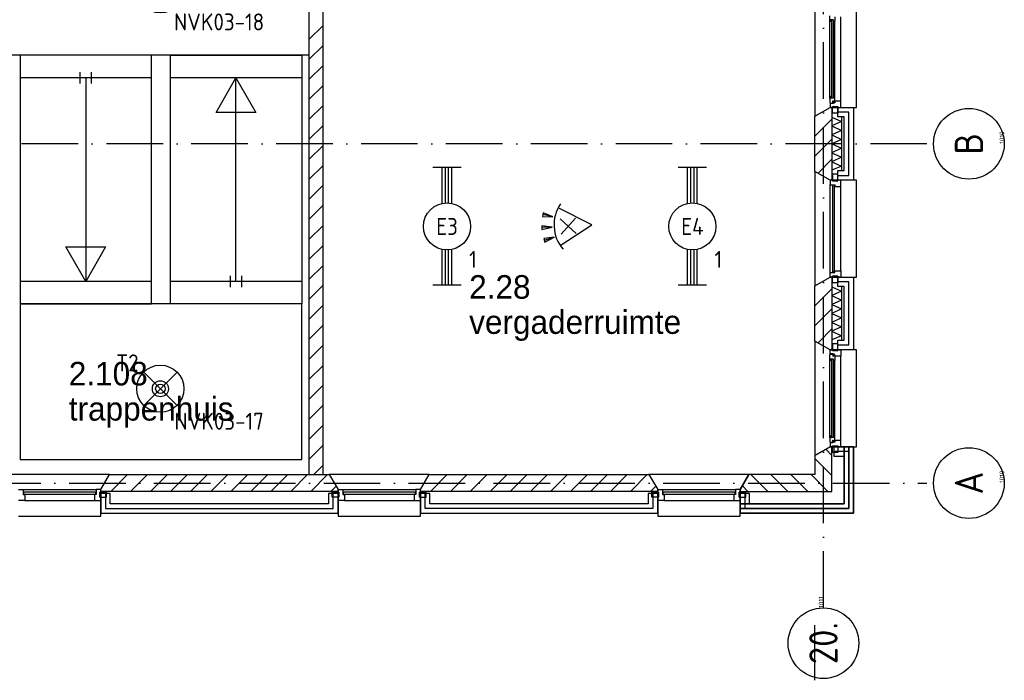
# Model space of a CAD drawing. Header units: millimetres. Extents: x -6587 to 112313, y 244 to 84344.
# Tile 33 of 63: x 75675 to 86117, y 7214 to 14224. Entities that reach past the tile are written whole.
import ezdxf
from ezdxf.enums import TextEntityAlignment as Align

# ---------------------------------------------------------------- set-up
doc = ezdxf.new("R2010")
doc.units = ezdxf.units.MM
doc.header["$LTSCALE"] = 100
doc.linetypes.add('DASHDOT', pattern=[9, 6, -1.5, 0, -1.5])
doc.layers.get('0').update_dxf_attribs({"color": 9, "linetype": 'CONTINUOUS'})
for name, color, linetype in [('AL$1----_ALGEMEEN', 7, 'CONTINUOUS'), ('AL$7----_STRAMIEN', 1, 'DASHDOT'), ('AL21----_BUITENWAND', 4, 'CONTINUOUS'), ('AL21K---_ISOLATIE', 1, 'CONTINUOUS'), ('AL24----_TRAPPEN', 7, 'CONTINUOUS'), ('AL28----_KONSTRUKTIE', 3, 'CONTINUOUS'), ('AL31----_BUITENKOZ', 7, 'CONTINUOUS'), ('AL32----_BINNENKOZ', 7, 'CONTINUOUS'), ('ALL-----_REFLIJNEN', 8, 'CONTINUOUS'), ('ALN-----_BLOCKNAAM', 2, 'CONTINUOUS'), ('ALXA3---_VOLZWART', 14, 'CONTINUOUS'), ('ALXAB---_PREFABBETON', 1, 'CONTINUOUS'), ('BOUW', 8, 'CONTINUOUS'), ('EB63101-_ATTRIB', 2, 'CONTINUOUS'), ('EB63501-_ATTRIB', 2, 'CONTINUOUS'), ('EL63101-_LICHT-ARM', 3, 'CONTINUOUS'), ('EL63102-_LICHT-SCH', 3, 'CONTINUOUS'), ('EL63501-_NOODVRL-ARM', 3, 'CONTINUOUS'), ('LIJN025', 10, 'CONTINUOUS')]:
    doc.layers.add(name, color=color, linetype=linetype)
doc.styles.add('1_8', font='iso', dxfattribs={"width": 0.7, "height": 1.8})
doc.styles.add('BURO-025', font='BUROFONT.shx', dxfattribs={"height": 250})
doc.styles.get("Standard").update_dxf_attribs({"font": 'iso.shx'})

# ---------------------------------------------------------------- blocks, each defined once
blk = doc.blocks.new('EJ3T20')
at = {"color": 0}
for p, q in [((-6.25, -1.5), (-6.25, 1.5)), ((6.25, -1.5), (6.25, 1.5)), ((-6.25, 0.52), (-2.44, 0.52)), ((-6.25, 0.17), (-2.49, 0.17)), ((2.44, 0.52), (6.25, 0.52)), ((2.49, 0.17), (6.25, 0.17)), ((-6.25, -0.17), (-2.49, -0.17)), ((-6.25, -0.52), (-2.44, -0.52)), ((2.44, -0.52), (6.25, -0.52)), ((2.49, -0.17), (6.25, -0.17))]:
    blk.add_line(p, q, dxfattribs=at)
blk.add_circle((0, 0), 2.5, dxfattribs=at)
at = {"color": 6, "style": '1_8'}
for tag, flags, p in [('SCHAK', 8, (3.5, 2.75)), ('A_CODE', 8, (0, 0)), ('GROEP', 8, (-3.5, -2.75)), ('KAST', 9, (3.5, -2.75))]:
    blk.add_attdef(tag, text='', height=1.8, dxfattribs=dict(at, flags=flags)).set_placement(p, align=Align.MIDDLE)
blk = doc.blocks.new('ES652116')
for p, q in [((1.56, 1.09), (2.62, 1.37)), ((-0.81, -0.81), (0.81, 0.81)), ((0.81, -0.81), (-0.81, 0.81)), ((1.7, 0), (2.8, 0)), ((1.56, -1.09), (2.62, -1.37))]:
    blk.add_line(p, q)
blk.add_lwpolyline([(0.96, 2), (-2.5, 0), (0.96, -2)])
for points in [[(2.67, 1.18), (2.57, 1.56), (1.56, 1.09)], [(2.8, -0.2), (2.8, 0.2), (1.7, 0)], [(2.57, -1.56), (2.67, -1.18), (1.56, -1.09)]]:
    blk.add_lwpolyline(points, close=True)
blk.add_arc((-2.5, 0), 4, 322.8192, 37.1808)
at = {"style": '1_8'}
for tag, flags, p in [('SCHAK', 8, (3, 5.5)), ('KAST', 9, (-3, 0.5)), ('M_CODE', 9, (0, 0)), ('DOEL', 9, (-3, -2)), ('GROEP', 9, (-3, -4.5))]:
    blk.add_attdef(tag, text='', height=1.8, dxfattribs=dict(at, flags=flags)).set_placement(p, align=Align.MIDDLE_CENTER)
at = {"style": '1_8', "flags": 8}
blk.add_attdef('CODE', text='', height=1.8, dxfattribs=at).set_placement((0, 0), align=Align.MIDDLE)
blk = doc.blocks.new('ES3G01')
at = {"color": 0}
for p, q in [((-1.77, 1.77), (1.77, -1.77)), ((1.77, 1.77), (-1.77, -1.77))]:
    blk.add_line(p, q, dxfattribs=at)
at = {"color": 6}
blk.add_lwpolyline([(1.77, -1.77), (1.75, -1.75)], dxfattribs=at)
blk.add_circle((0, 0), 2.5)
at = {"color": 0}
for radius in [0.85, 0.5]:
    blk.add_circle((0, 0), radius, dxfattribs=at)
at = {"color": 6, "style": '1_8'}
for tag, flags, p in [('A_CODE', 8, (-3.5, 2.75)), ('SCHAK', 8, (3.5, 2.75)), ('GROEP', 8, (-3.5, -2.75)), ('KAST', 9, (3.5, -2.75))]:
    blk.add_attdef(tag, text='', height=1.8, dxfattribs=dict(at, flags=flags)).set_placement(p, align=Align.MIDDLE)
blk = doc.blocks.new('1010')
at = {"layer": 'AL$7----_STRAMIEN', "color": 7, "linetype": 'Continuous'}
blk.add_circle((0, 750), 750, dxfattribs=at)
at = {"layer": 'AL$7----_STRAMIEN', "color": 3, "linetype": 'Continuous'}
blk.add_attdef('STR-NAAM', text='', height=600, rotation=360, dxfattribs=at).set_placement((0, 750), align=Align.MIDDLE)
at = {"layer": 'ALN-----_BLOCKNAAM', "linetype": 'Continuous'}
blk.add_text('1010', height=100, dxfattribs=at).set_placement((0, 0))
blk = doc.blocks.new('1011')
at = {"layer": 'AL$7----_STRAMIEN', "color": 7, "linetype": 'Continuous'}
blk.add_circle((-750, 0), 750, dxfattribs=at)
at = {"layer": 'AL$7----_STRAMIEN', "color": 3, "linetype": 'Continuous'}
blk.add_attdef('STR-NAAM', text='', height=600, rotation=360, dxfattribs=at).set_placement((-750, 0), align=Align.MIDDLE)
at = {"layer": 'ALN-----_BLOCKNAAM', "linetype": 'Continuous'}
blk.add_text('1011', height=100, dxfattribs=at).set_placement((0, 0))
blk = doc.blocks.new('A$Cb38f1ce1')
at = {"layer": 'AL$1----_ALGEMEEN', "color": 8}
blk.add_line((74020, 6640), (74020, 6640), dxfattribs=at)
at = {"layer": 'AL$7----_STRAMIEN', "color": 1}
for p, q in [((80948, 1456), (80948, 70113)), ((82045, 6380), (63947, 6380)), ((63947, 2780), (82045, 2780))]:
    blk.add_line(p, q, dxfattribs=at)
at = {"layer": 'AL21----_BUITENWAND', "color": 8}
for p, q in [((81099, 6665), (81099, 6765)), ((81099, 6765), (81268, 6765)), ((81268, 6765), (81268, 5995)), ((81168, 6665), (81099, 6665)), ((81168, 6095), (81168, 6665)), ((81099, 6095), (81168, 6095)), ((81099, 5995), (81099, 6095)), ((81268, 5995), (81099, 5995)), ((81099, 4865), (81099, 4965)), ((81099, 4965), (81268, 4965)), ((81268, 4965), (81268, 4195)), ((81168, 4865), (81099, 4865)), ((81168, 4295), (81168, 4865)), ((81099, 4295), (81168, 4295)), ((81099, 4195), (81099, 4295)), ((81268, 4195), (81099, 4195)), ((81268, 3165), (81058, 3165)), ((81058, 3165), (81058, 3065)), ((81268, 3165), (81168, 3165)), ((81168, 3165), (81168, 2560)), ((81168, 2560), (81168, 3165)), ((81168, 3165), (81268, 3165)), ((81268, 2460), (81268, 3165)), ((81268, 2460), (81268, 3165)), ((81268, 3165), (81268, 2460)), ((81058, 3065), (81168, 3065)), ((81168, 3065), (81168, 2560)), ((73285, 2670), (73285, 2460)), ((73385, 2670), (73285, 2670)), ((73385, 2560), (73385, 2670)), ((75800, 2670), (75700, 2670)), ((75700, 2670), (75700, 2560)), ((75800, 2460), (75800, 2670)), ((76775, 2670), (76675, 2670)), ((76675, 2670), (76675, 2460)), ((76775, 2560), (76775, 2670)), ((79090, 2670), (79090, 2560)), ((79190, 2670), (79090, 2670)), ((79190, 2460), (79190, 2670)), ((80065, 2670), (80065, 2460)), ((80165, 2670), (80065, 2670)), ((80165, 2560), (80165, 2670)), ((75700, 2560), (73385, 2560)), ((79090, 2560), (76775, 2560)), ((81168, 2560), (80065, 2560)), ((80065, 2560), (80065, 2460)), ((80065, 2460), (80065, 2560)), ((80065, 2560), (81168, 2560)), ((81168, 2560), (80165, 2560)), ((73285, 2460), (75800, 2460)), ((76675, 2460), (79190, 2460)), ((80065, 2460), (81268, 2460)), ((80065, 2460), (81268, 2460)), ((81268, 2460), (80065, 2460))]:
    blk.add_line(p, q, dxfattribs=at)
at = {"layer": 'AL21K---_ISOLATIE', "color": 8, "linetype": 'Continuous'}
for p, q in [((81038, 6665), (81038, 6095)), ((81038, 6661), (81138, 6617)), ((81138, 6617), (81038, 6570)), ((81138, 6665), (81138, 6095)), ((81038, 6570), (81138, 6522)), ((81138, 6522), (81038, 6475)), ((81038, 6475), (81138, 6427)), ((81138, 6427), (81038, 6380)), ((81038, 6380), (81138, 6332)), ((81138, 6332), (81038, 6285)), ((81038, 6285), (81138, 6237)), ((81138, 6237), (81038, 6190)), ((81038, 6190), (81138, 6142)), ((81138, 6142), (81038, 6099)), ((81038, 4865), (81038, 4295)), ((81038, 4861), (81138, 4817)), ((81138, 4817), (81038, 4770)), ((81138, 4865), (81138, 4295)), ((81038, 4770), (81138, 4722)), ((81138, 4722), (81038, 4675)), ((81038, 4675), (81138, 4627)), ((81138, 4627), (81038, 4580)), ((81038, 4580), (81138, 4532)), ((81138, 4532), (81038, 4485)), ((81038, 4485), (81138, 4437)), ((81138, 4437), (81038, 4390)), ((81038, 4390), (81138, 4342)), ((81138, 4342), (81038, 4299))]:
    blk.add_line(p, q, dxfattribs=at)
at = {"layer": 'AL24----_TRAPPEN', "color": 8}
for p, q in [((72428, 7320), (72428, 5116)), ((73823, 7320), (72428, 7320)), ((73823, 5764), (73823, 7320)), ((74023, 4680), (74023, 7320)), ((74023, 7320), (75415, 7320)), ((75415, 7320), (75415, 4680)), ((73823, 7080), (72428, 7080)), ((73124, 7080), (73124, 4920)), ((75415, 7080), (74020, 7080)), ((74506, 6713), (74717, 7080)), ((74717, 4920), (74717, 7080)), ((74717, 7080), (74929, 6713)), ((74929, 6713), (74506, 6713)), ((73823, 4680), (73823, 5764)), ((73124, 4920), (72912, 5287)), ((72912, 5287), (73335, 5287)), ((73335, 5287), (73124, 4920)), ((72428, 5116), (72428, 4680)), ((73823, 4920), (72428, 4920)), ((75415, 4920), (74020, 4920)), ((72428, 4680), (72428, 3030)), ((75415, 4680), (72428, 4680)), ((72428, 4680), (73823, 4680)), ((73823, 4680), (72428, 4680)), ((75415, 4680), (74020, 4680)), ((75415, 4680), (74023, 4680)), ((75415, 3030), (75415, 4680)), ((72428, 3030), (75415, 3030))]:
    blk.add_line(p, q, dxfattribs=at)
at = {"layer": 'AL28----_KONSTRUKTIE', "color": 8}
for p, q in [((75491, 8834), (75491, 2870)), ((75641, 2870), (75641, 8834)), ((80858, 6673), (81018, 6765)), ((81018, 6765), (81038, 6765)), ((81038, 6765), (81038, 5995)), ((80858, 6087), (80858, 6673)), ((81018, 5995), (80858, 6087)), ((81038, 5995), (81018, 5995)), ((80858, 4873), (81018, 4965)), ((81018, 4965), (81038, 4965)), ((81038, 4965), (81038, 4195)), ((80858, 4287), (80858, 4873)), ((81018, 4195), (80858, 4287)), ((81038, 4195), (81018, 4195)), ((73285, 2710), (73378, 2870)), ((73378, 2870), (75707, 2870)), ((75491, 2870), (75641, 2870)), ((75707, 2870), (75800, 2710)), ((76675, 2710), (76767, 2870)), ((76767, 2870), (79097, 2870)), ((79097, 2870), (79190, 2710)), ((73285, 2690), (73285, 2710)), ((75800, 2690), (73285, 2690)), ((75800, 2710), (75800, 2690)), ((76675, 2690), (76675, 2710)), ((79190, 2690), (76675, 2690)), ((79190, 2710), (79190, 2690)), ((80858, 687), (80858, 1273))]:
    blk.add_line(p, q, dxfattribs=at)
at = {"layer": 'AL28----_KONSTRUKTIE', "color": 8, "linetype": 'Continuous'}
for p, q in [((81018, 3165), (80858, 3073)), ((81038, 3165), (81018, 3165)), ((81038, 2690), (81038, 3165)), ((80858, 3073), (80858, 2870)), ((80157, 2870), (80065, 2710)), ((80858, 2870), (80157, 2870)), ((80065, 2710), (80065, 2690)), ((80065, 2690), (81038, 2690))]:
    blk.add_line(p, q, dxfattribs=at)
at = {"layer": 'AL31----_BUITENKOZ', "color": 8}
for p, q in [((80858, 7887), (80858, 6673)), ((81015, 7696), (81015, 7738)), ((81069, 7728), (81069, 7681)), ((81132, 6832), (81132, 7728)), ((81298, 6765), (81298, 7795)), ((81056, 7696), (81015, 7696)), ((81015, 6864), (81015, 7696)), ((81017, 7696), (81031, 7696)), ((81017, 7679), (81017, 7696)), ((81031, 7679), (81017, 7679)), ((81031, 7696), (81031, 7679)), ((81056, 7679), (81056, 7696)), ((81069, 7681), (81056, 7679)), ((81069, 6879), (81069, 7681)), ((81056, 6864), (81015, 6864)), ((81015, 6864), (81015, 6822)), ((81015, 6822), (81019, 6819)), ((81031, 6881), (81017, 6881)), ((81017, 6881), (81017, 6864)), ((81017, 6864), (81031, 6864)), ((81054, 6809), (81018, 6809)), ((81018, 6809), (81018, 6765)), ((81019, 6819), (81019, 6812)), ((81019, 6812), (81049, 6812)), ((81031, 6864), (81031, 6881)), ((81049, 6812), (81049, 6835)), ((81049, 6835), (81054, 6835)), ((81054, 6835), (81054, 6827)), ((81054, 6827), (81069, 6827)), ((81069, 6815), (81054, 6815)), ((81054, 6815), (81054, 6809)), ((81069, 6879), (81056, 6881)), ((81056, 6881), (81056, 6864)), ((81069, 6832), (81069, 6879)), ((81132, 6832), (81069, 6832)), ((81069, 6832), (81069, 6815)), ((81069, 6827), (81069, 6832)), ((81132, 6765), (81132, 6832)), ((80858, 6673), (81018, 6765)), ((81018, 6765), (81298, 6765)), ((81018, 6765), (81043, 6765)), ((81043, 6775), (81099, 6775)), ((81043, 6704), (81043, 6775)), ((81043, 6765), (81043, 6775)), ((81043, 6775), (81099, 6775)), ((81099, 6704), (81043, 6704)), ((81099, 6775), (81099, 6704)), ((81099, 6775), (81099, 6765)), ((81099, 6765), (81132, 6765)), ((81018, 5995), (80858, 6087)), ((80858, 6087), (80858, 4873)), ((81298, 5995), (81018, 5995)), ((81099, 6056), (81043, 6056)), ((81043, 6056), (81043, 5985)), ((81043, 5985), (81099, 5985)), ((81099, 5985), (81099, 6056)), ((81298, 4965), (81298, 5995)), ((81018, 5015), (81018, 5945)), ((81132, 5032), (81132, 5928)), ((80858, 4873), (81018, 4965)), ((81018, 4965), (81298, 4965)), ((81043, 4975), (81099, 4975)), ((81043, 4904), (81043, 4975)), ((81099, 4975), (81099, 4904)), ((81099, 4904), (81043, 4904)), ((81018, 4195), (80858, 4287)), ((80858, 4287), (80858, 3073)), ((81298, 4195), (81018, 4195)), ((81018, 4195), (81043, 4195)), ((81018, 4151), (81018, 4195)), ((81099, 4256), (81043, 4256)), ((81043, 4256), (81043, 4185)), ((81043, 4195), (81043, 4185)), ((81043, 4185), (81099, 4185)), ((81043, 4185), (81099, 4185)), ((81099, 4185), (81099, 4256)), ((81099, 4185), (81099, 4195)), ((81099, 4195), (81132, 4195)), ((81132, 4195), (81132, 4128)), ((81298, 3165), (81298, 4195)), ((81015, 4138), (81019, 4141)), ((81015, 4096), (81015, 4138)), ((81015, 3264), (81015, 4096)), ((81056, 4096), (81015, 4096)), ((81017, 4096), (81031, 4096)), ((81017, 4079), (81017, 4096)), ((81031, 4079), (81017, 4079)), ((81054, 4151), (81018, 4151)), ((81019, 4141), (81019, 4148)), ((81019, 4148), (81049, 4148)), ((81031, 4096), (81031, 4079)), ((81049, 4148), (81049, 4125)), ((81049, 4125), (81054, 4125)), ((81054, 4145), (81054, 4151)), ((81069, 4145), (81054, 4145)), ((81054, 4125), (81054, 4133)), ((81054, 4133), (81069, 4133)), ((81056, 4079), (81056, 4096)), ((81069, 4081), (81056, 4079)), ((81069, 4128), (81069, 4145)), ((81069, 4133), (81069, 4128)), ((81069, 4128), (81069, 4081)), ((81132, 4128), (81069, 4128)), ((81069, 3279), (81069, 4081)), ((81132, 3232), (81132, 4128)), ((81056, 3264), (81015, 3264)), ((81015, 3264), (81015, 3222)), ((81031, 3281), (81017, 3281)), ((81017, 3281), (81017, 3264)), ((81017, 3264), (81031, 3264)), ((81031, 3264), (81031, 3281)), ((81069, 3279), (81056, 3281)), ((81056, 3281), (81056, 3264)), ((81069, 3232), (81069, 3279)), ((80858, 3073), (81018, 3165)), ((81015, 3222), (81019, 3219)), ((81054, 3209), (81018, 3209)), ((81018, 3209), (81018, 3165)), ((81018, 3165), (81298, 3165)), ((81018, 3165), (81043, 3165)), ((81019, 3219), (81019, 3212)), ((81019, 3212), (81049, 3212)), ((81043, 3165), (81043, 3175)), ((81043, 3175), (81099, 3175)), ((81043, 3175), (81099, 3175)), ((81043, 3104), (81043, 3175)), ((81049, 3212), (81049, 3235)), ((81049, 3235), (81054, 3235)), ((81054, 3235), (81054, 3227)), ((81054, 3227), (81069, 3227)), ((81069, 3215), (81054, 3215)), ((81054, 3215), (81054, 3209)), ((81069, 3227), (81069, 3232)), ((81132, 3232), (81069, 3232)), ((81069, 3232), (81069, 3215)), ((81099, 3175), (81099, 3165)), ((81099, 3175), (81099, 3104)), ((81099, 3165), (81132, 3165)), ((81132, 3165), (81132, 3232)), ((81099, 3104), (81043, 3104)), ((73378, 2870), (72318, 2870)), ((73285, 2710), (73378, 2870)), ((76767, 2870), (75707, 2870)), ((75707, 2870), (75800, 2710)), ((76675, 2710), (76767, 2870)), ((80157, 2870), (79097, 2870)), ((79097, 2870), (79190, 2710)), ((80065, 2710), (80157, 2870)), ((72460, 2710), (73235, 2710)), ((73275, 2685), (73275, 2629)), ((73346, 2685), (73275, 2685)), ((73275, 2629), (73346, 2629)), ((73285, 2430), (73285, 2710)), ((73346, 2629), (73346, 2685)), ((75739, 2629), (75739, 2685)), ((75739, 2685), (75810, 2685)), ((75810, 2629), (75739, 2629)), ((75800, 2710), (75800, 2430)), ((75810, 2685), (75810, 2629)), ((75850, 2710), (76625, 2710)), ((76665, 2685), (76665, 2629)), ((76736, 2685), (76665, 2685)), ((76665, 2629), (76736, 2629)), ((76675, 2430), (76675, 2710)), ((76736, 2629), (76736, 2685)), ((79129, 2629), (79129, 2685)), ((79129, 2685), (79200, 2685)), ((79200, 2629), (79129, 2629)), ((79190, 2710), (79190, 2430)), ((79200, 2685), (79200, 2629)), ((79240, 2710), (80015, 2710)), ((80055, 2685), (80055, 2629)), ((80126, 2685), (80055, 2685)), ((80055, 2629), (80126, 2629)), ((80065, 2430), (80065, 2710)), ((80126, 2629), (80126, 2685)), ((72477, 2596), (73218, 2596)), ((75867, 2596), (76608, 2596)), ((79257, 2596), (79998, 2596)), ((72410, 2430), (73285, 2430)), ((75800, 2430), (76675, 2430)), ((79190, 2430), (80065, 2430))]:
    blk.add_line(p, q, dxfattribs=at)
at = {"layer": 'AL31----_BUITENKOZ', "color": 8, "linetype": 'Continuous'}
for p, q in [((81054, 7694), (81033, 7694)), ((81033, 7694), (81033, 6866)), ((81054, 6866), (81054, 7694)), ((81033, 6866), (81054, 6866)), ((81043, 5995), (81018, 5995)), ((81018, 5995), (81018, 5945)), ((81043, 5985), (81043, 5995)), ((81043, 5995), (81043, 5995)), ((81099, 5985), (81043, 5985)), ((81132, 5995), (81099, 5995)), ((81099, 5995), (81099, 5985)), ((81132, 5928), (81132, 5995)), ((81018, 5945), (81018, 5945)), ((81018, 5945), (81069, 5945)), ((81065, 5940), (81044, 5940)), ((81044, 5940), (81044, 5020)), ((81065, 5020), (81065, 5940)), ((81069, 5945), (81069, 5928)), ((81069, 5928), (81132, 5928)), ((81132, 5928), (81132, 5928)), ((81132, 5928), (81132, 5928)), ((81132, 5928), (81132, 5928)), ((81132, 5928), (81132, 5928)), ((81018, 5015), (81018, 5015)), ((81018, 5015), (81069, 5015)), ((81018, 4965), (81018, 5015)), ((81044, 5020), (81065, 5020)), ((81069, 5015), (81069, 5032)), ((81069, 5032), (81132, 5032)), ((81132, 5032), (81132, 5032)), ((81132, 5032), (81132, 5032)), ((81132, 5032), (81132, 5032)), ((81132, 5032), (81132, 5032)), ((81132, 5032), (81132, 4965)), ((81043, 4965), (81018, 4965)), ((81099, 4975), (81043, 4975)), ((81043, 4975), (81043, 4965)), ((81043, 4965), (81043, 4965)), ((81099, 4965), (81099, 4975)), ((81132, 4965), (81099, 4965)), ((81054, 4094), (81033, 4094)), ((81033, 4094), (81033, 3266)), ((81054, 3266), (81054, 4094)), ((81033, 3266), (81054, 3266)), ((72410, 2710), (72460, 2710)), ((72460, 2710), (72460, 2710)), ((72460, 2710), (72460, 2659)), ((72460, 2659), (72477, 2659)), ((72465, 2684), (72465, 2663)), ((73230, 2684), (72465, 2684)), ((72465, 2663), (73230, 2663)), ((72477, 2659), (72477, 2596)), ((73235, 2659), (73218, 2659)), ((73218, 2659), (73218, 2596)), ((73230, 2663), (73230, 2684)), ((73235, 2710), (73235, 2710)), ((73235, 2710), (73235, 2659)), ((73285, 2710), (73235, 2710)), ((73275, 2629), (73275, 2685)), ((73275, 2685), (73285, 2685)), ((73285, 2629), (73275, 2629)), ((73285, 2685), (73285, 2710)), ((73285, 2685), (73285, 2685)), ((73285, 2596), (73285, 2629)), ((75800, 2685), (75800, 2710)), ((75800, 2710), (75850, 2710)), ((75810, 2685), (75800, 2685)), ((75800, 2685), (75800, 2685)), ((75800, 2596), (75800, 2629)), ((75800, 2629), (75810, 2629)), ((75810, 2629), (75810, 2685)), ((75850, 2710), (75850, 2710)), ((75850, 2710), (75850, 2659)), ((75850, 2659), (75867, 2659)), ((75855, 2684), (75855, 2663)), ((76620, 2684), (75855, 2684)), ((75855, 2663), (76620, 2663)), ((75867, 2659), (75867, 2596)), ((76625, 2659), (76608, 2659)), ((76608, 2659), (76608, 2596)), ((76620, 2663), (76620, 2684)), ((76625, 2710), (76625, 2710)), ((76625, 2710), (76625, 2659)), ((76675, 2710), (76625, 2710)), ((76665, 2629), (76665, 2685)), ((76665, 2685), (76675, 2685)), ((76675, 2629), (76665, 2629)), ((76675, 2685), (76675, 2710)), ((76675, 2685), (76675, 2685)), ((76675, 2596), (76675, 2629)), ((79190, 2685), (79190, 2710)), ((79190, 2710), (79240, 2710)), ((79200, 2685), (79190, 2685)), ((79190, 2685), (79190, 2685)), ((79190, 2596), (79190, 2629)), ((79190, 2629), (79200, 2629)), ((79200, 2629), (79200, 2685)), ((79240, 2710), (79240, 2710)), ((79240, 2710), (79240, 2659)), ((79240, 2659), (79257, 2659)), ((79245, 2684), (79245, 2663)), ((80010, 2684), (79245, 2684)), ((79245, 2663), (80010, 2663)), ((79257, 2659), (79257, 2596)), ((80015, 2659), (79998, 2659)), ((79998, 2659), (79998, 2596)), ((80010, 2663), (80010, 2684)), ((80015, 2710), (80015, 2710)), ((80015, 2710), (80015, 2659)), ((80065, 2710), (80015, 2710)), ((80055, 2629), (80055, 2685)), ((80055, 2685), (80065, 2685)), ((80065, 2629), (80055, 2629)), ((80065, 2685), (80065, 2710)), ((80065, 2685), (80065, 2685)), ((80065, 2596), (80065, 2629)), ((72477, 2596), (72410, 2596)), ((72477, 2596), (72477, 2596)), ((72477, 2596), (72477, 2596)), ((72477, 2596), (72477, 2596)), ((72477, 2596), (72477, 2596)), ((73218, 2596), (73218, 2596)), ((73218, 2596), (73218, 2596)), ((73218, 2596), (73218, 2596)), ((73218, 2596), (73218, 2596)), ((73218, 2596), (73285, 2596)), ((75867, 2596), (75800, 2596)), ((75867, 2596), (75867, 2596)), ((75867, 2596), (75867, 2596)), ((75867, 2596), (75867, 2596)), ((75867, 2596), (75867, 2596)), ((76608, 2596), (76608, 2596)), ((76608, 2596), (76608, 2596)), ((76608, 2596), (76608, 2596)), ((76608, 2596), (76608, 2596)), ((76608, 2596), (76675, 2596)), ((79257, 2596), (79190, 2596)), ((79257, 2596), (79257, 2596)), ((79257, 2596), (79257, 2596)), ((79257, 2596), (79257, 2596)), ((79257, 2596), (79257, 2596)), ((79998, 2596), (79998, 2596)), ((79998, 2596), (79998, 2596)), ((79998, 2596), (79998, 2596)), ((79998, 2596), (79998, 2596)), ((79998, 2596), (80065, 2596))]:
    blk.add_line(p, q, dxfattribs=at)
at = {"layer": 'AL32----_BINNENKOZ', "color": 8}
for p, q in [((75499, 7320), (72330, 7320)), ((73065, 7020), (73065, 7140)), ((73185, 7020), (73185, 7140)), ((74659, 4860), (74659, 4980)), ((74779, 4860), (74779, 4980))]:
    blk.add_line(p, q, dxfattribs=at)
at = {"layer": 'ALL-----_REFLIJNEN', "color": 8, "linetype": 'Continuous'}
for p, q in [((81218, 6715), (81099, 6715)), ((81218, 6045), (81218, 6715)), ((81099, 6045), (81218, 6045)), ((81218, 4915), (81099, 4915)), ((81218, 4245), (81218, 4915)), ((81099, 4245), (81218, 4245)), ((81218, 2510), (81218, 3165)), ((81218, 3165), (81218, 2510)), ((81218, 3115), (81058, 3115)), ((81218, 2510), (81218, 3115)), ((73335, 2670), (73335, 2510)), ((75750, 2510), (75750, 2670)), ((76725, 2510), (76725, 2670)), ((79140, 2670), (79140, 2510)), ((80115, 2670), (80115, 2510)), ((73335, 2510), (75750, 2510)), ((79140, 2510), (76725, 2510)), ((80065, 2510), (81218, 2510)), ((81218, 2510), (80065, 2510)), ((80115, 2510), (81218, 2510))]:
    blk.add_line(p, q, dxfattribs=at)
at = {"layer": 'ALXA3---_VOLZWART', "color": 8}
for p, q in [((81218, 6715), (81099, 6715)), ((81218, 6045), (81218, 6715)), ((81099, 6045), (81218, 6045)), ((81218, 4915), (81099, 4915)), ((81218, 4245), (81218, 4915)), ((81099, 4245), (81218, 4245)), ((81218, 2510), (81218, 3165)), ((81218, 3165), (81218, 2510)), ((81218, 3115), (81058, 3115)), ((81218, 2510), (81218, 3115)), ((73335, 2670), (73335, 2510)), ((75750, 2510), (75750, 2670)), ((76725, 2510), (76725, 2670)), ((79140, 2670), (79140, 2510)), ((80115, 2670), (80115, 2510)), ((73335, 2510), (75750, 2510)), ((79140, 2510), (76725, 2510)), ((80065, 2510), (81218, 2510)), ((81218, 2510), (80065, 2510)), ((80115, 2510), (81218, 2510))]:
    blk.add_line(p, q, dxfattribs=at)
at = {"layer": 'ALXAB---_PREFABBETON', "color": 8}
for p, q in [((75491, 7486), (75641, 7636)), ((75491, 7274), (75641, 7424)), ((75491, 7061), (75641, 7211)), ((75491, 6849), (75641, 6999)), ((75491, 6637), (75641, 6787)), ((81038, 6640), (80858, 6460)), ((75491, 6425), (75641, 6575)), ((81038, 6428), (80858, 6248)), ((75491, 6213), (75641, 6363)), ((81038, 6216), (80890, 6069)), ((75491, 6001), (75641, 6151)), ((81038, 6004), (81029, 5995)), ((75491, 5789), (75641, 5939)), ((75491, 5577), (75641, 5727)), ((75491, 5364), (75641, 5514)), ((75491, 5152), (75641, 5302)), ((75491, 4940), (75641, 5090)), ((75491, 4728), (75641, 4878)), ((81038, 4840), (80858, 4660)), ((75491, 4516), (75641, 4666)), ((81038, 4628), (80858, 4448)), ((75491, 4304), (75641, 4454)), ((81038, 4416), (80890, 4269)), ((75491, 4092), (75641, 4242)), ((81038, 4204), (81029, 4195)), ((75491, 3879), (75641, 4029)), ((75491, 3667), (75641, 3817)), ((75491, 3455), (75641, 3605)), ((75491, 3243), (75641, 3393)), ((75491, 3031), (75641, 3181)), ((80972, 3138), (81038, 3072)), ((80858, 3040), (81038, 2860)), ((75542, 2870), (75641, 2969)), ((73569, 2870), (73389, 2690)), ((73781, 2870), (73601, 2690)), ((73993, 2870), (73813, 2690)), ((74205, 2870), (74025, 2690)), ((74417, 2870), (74237, 2690)), ((74630, 2870), (74450, 2690)), ((74842, 2870), (74662, 2690)), ((75054, 2870), (74874, 2690)), ((75266, 2870), (75086, 2690)), ((75478, 2870), (75298, 2690)), ((75690, 2870), (75510, 2690)), ((76959, 2870), (76779, 2690)), ((77171, 2870), (76991, 2690)), ((77383, 2870), (77203, 2690)), ((77595, 2870), (77415, 2690)), ((77807, 2870), (77627, 2690)), ((78020, 2870), (77840, 2690)), ((78232, 2870), (78052, 2690)), ((78444, 2870), (78264, 2690)), ((78656, 2870), (78476, 2690)), ((78868, 2870), (78688, 2690)), ((79080, 2870), (78900, 2690)), ((80179, 2870), (80359, 2690)), ((80391, 2870), (80571, 2690)), ((80603, 2870), (80783, 2690)), ((80816, 2870), (80996, 2690)), ((75779, 2746), (75722, 2690)), ((79169, 2746), (79112, 2690)), ((80088, 2750), (80147, 2690))]:
    blk.add_line(p, q, dxfattribs=at)
at = {"layer": 'AL$7----_STRAMIEN', "xscale": 0.5, "yscale": 0.5, "zscale": 0.5, "rotation": 90}
for name, p, values in [('1010', (82865, 6380), {'STR-NAAM': 'B'}), ('1010', (82865, 2780), {'STR-NAAM': 'A'}), ('1010', (82865, 2780), {'STR-NAAM': 'A'}), ('1011', (80948, 1456), {'STR-NAAM': '20.'}), ('1011', (80948, 1456), {'STR-NAAM': '20.'})]:
    blk.add_blockref(name, p, dxfattribs=at).add_auto_attribs(values)
at = {"layer": 'BOUW', "style": 'BURO-025'}
for s, p in [('2.28', (77191, 4736)), ('vergaderruimte', (77191, 4363)), ('2.108', (72945, 3816)), ('trappenhuis', (72945, 3443))]:
    blk.add_text(s, height=250, dxfattribs=at).set_placement(p)

msp = doc.modelspace()

# ---------------------------------------------------------------- block references
at = {"layer": 'EL63101-_LICHT-ARM'}
ref = msp.add_blockref('EJ3T20', (80207, 12030, 3500), dxfattribs=dict(at, xscale=100, yscale=100, zscale=100, rotation=90))
ref.add_attrib('A_CODE', 'E3', dxfattribs={"layer": 'EB63101-_ATTRIB', "color": 1, "height": 180, "style": '1_8', "flags": 8}).set_placement((80207, 12030, 3500), align=Align.MIDDLE)
ref.add_attrib('GROEP', '1', dxfattribs={"layer": 'EB63101-_ATTRIB', "color": 1, "height": 180, "style": '1_8', "flags": 8}).set_placement((80482, 11680, 3500), align=Align.MIDDLE)
ref = msp.add_blockref('EJ3T20', (82809, 12030, 3500), dxfattribs=dict(at, xscale=100, yscale=100, zscale=100, rotation=90))
ref.add_attrib('A_CODE', 'E4', dxfattribs={"layer": 'EB63101-_ATTRIB', "color": 1, "height": 180, "style": '1_8', "flags": 8}).set_placement((82809, 12030, 3500), align=Align.MIDDLE)
ref.add_attrib('GROEP', '1', dxfattribs={"layer": 'EB63101-_ATTRIB', "color": 1, "height": 180, "style": '1_8', "flags": 8}).set_placement((83084, 11680, 3500), align=Align.MIDDLE)
at = {"layer": 'EL63102-_LICHT-SCH', "xscale": 100, "yscale": 100, "zscale": 100, "rotation": 183.2117904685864}
msp.add_blockref('ES652116', (81492, 12033, 3000), dxfattribs=at)
at = {"layer": 'EL63501-_NOODVRL-ARM'}
ref = msp.add_blockref('ES3G01', (77167, 14545), dxfattribs=dict(at, xscale=100, yscale=100, zscale=100))
ref.add_attrib('A_CODE', 'T2', dxfattribs={"layer": 'EB63501-_ATTRIB', "color": 1, "height": 180, "style": '1_8', "flags": 8}).set_placement((76817, 14820), align=Align.MIDDLE)
ref.add_attrib('GROEP', 'NVK03-18', dxfattribs={"layer": 'EB63501-_ATTRIB', "color": 1, "height": 180, "style": '1_8', "flags": 8}).set_placement((77790, 14200), align=Align.MIDDLE)
ref = msp.add_blockref('ES3G01', (77167, 10308), dxfattribs=dict(at, xscale=100, yscale=100, zscale=100))
ref.add_attrib('A_CODE', 'T2', dxfattribs={"layer": 'EB63501-_ATTRIB', "color": 1, "height": 180, "style": '1_8', "flags": 8}).set_placement((76817, 10583), align=Align.MIDDLE)
ref.add_attrib('GROEP', 'NVK03-17', dxfattribs={"layer": 'EB63501-_ATTRIB', "color": 1, "height": 180, "style": '1_8', "flags": 8}).set_placement((77790, 9963), align=Align.MIDDLE)
at = {"layer": 'LIJN025'}
msp.add_blockref('A$Cb38f1ce1', (3251, 6527), dxfattribs=at)

doc.saveas('drawing.dxf')
